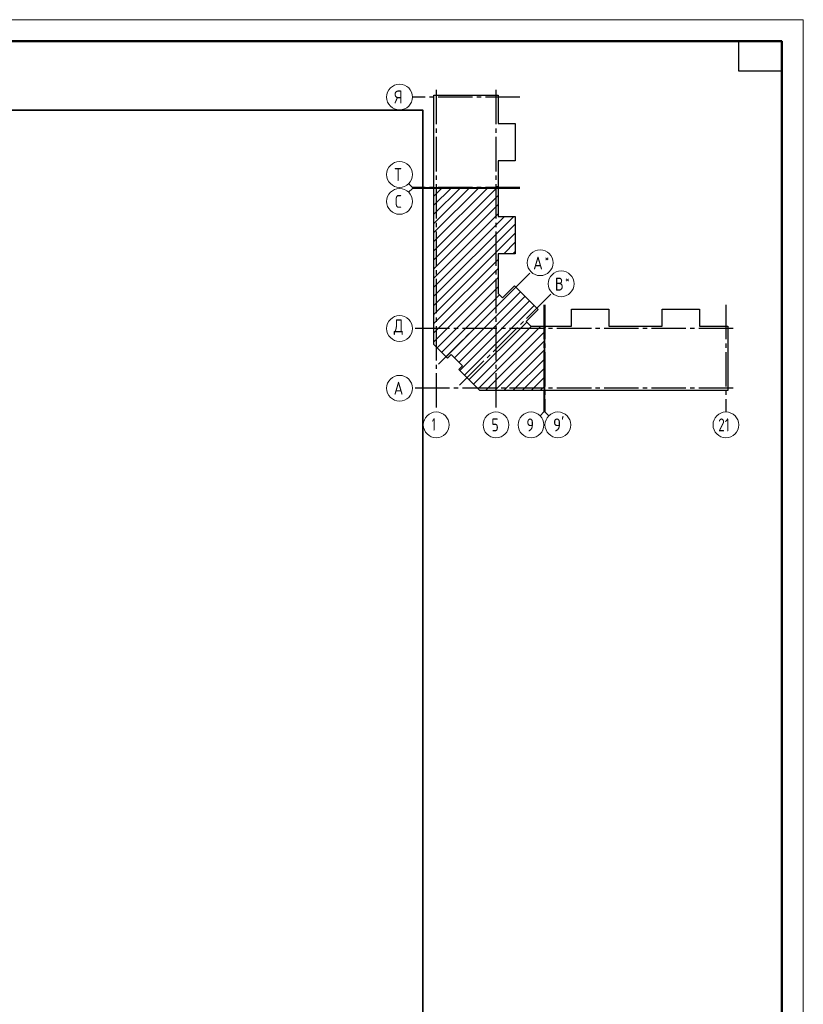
# Model space of a CAD drawing. Header units: millimetres. Extents: x 0 to 43617, y 0 to 59400.
# Tile 26 of 26: x 23774 to 42000, y 36483 to 59400. Entities that reach past the tile are written whole.
import ezdxf

# ---------------------------------------------------------------- set-up
doc = ezdxf.new("R2010")
doc.units = ezdxf.units.MM
doc.linetypes.add('______5', pattern=[1100, 800, -100, 100, -100])
doc.layers.add('Standard', color=7, linetype='Continuous', lineweight=25)
doc.layers.add('Оси', color=40, linetype='______5', lineweight=18)
doc.styles.add('ISOCPEUR', font='txt')

msp = doc.modelspace()

# ---------------------------------------------------------------- linework, layer by layer
at = {"layer": 'Standard', "color": 7, "linetype": 'Continuous', "lineweight": 13, "transparency": 33554687}
for p, q in [((32909, 55496), (32821, 55584)), ((32909, 55471), (32821, 55383)), ((32909, 55496), (33409, 55496)), ((32909, 55471), (33409, 55471)), ((35967, 50269), (35967, 50769)), ((35992, 50269), (35992, 50769)), ((35967, 50269), (35879, 50181)), ((35992, 50269), (36080, 50181))]:
    msp.add_line(p, q, dxfattribs=at)
at = {"layer": 'Standard', "color": 7, "linetype": 'Continuous', "lineweight": 35, "transparency": 33554687}
for p, q in [((33409, 54235), (34655, 55481)), ((33409, 54660), (34230, 55481)), ((33409, 55084), (33806, 55481)), ((33409, 54023), (34867, 55481)), ((33409, 54448), (34442, 55481)), ((33409, 54872), (34018, 55481)), ((33409, 55296), (33594, 55481)), ((33409, 53811), (34905, 55307)), ((33409, 53599), (34905, 55095)), ((33409, 53387), (34905, 54883)), ((33409, 52963), (35264, 54818)), ((33409, 53175), (35052, 54818)), ((33409, 52751), (35302, 54644)), ((33409, 52538), (35302, 54431)), ((35033, 53950), (35302, 54219)), ((35245, 53950), (35302, 54007)), ((33409, 52326), (34905, 53822)), ((33409, 52114), (34905, 53610)), ((33409, 51902), (34905, 53398)), ((33484, 51764), (34905, 53186)), ((33696, 51552), (35317, 53174)), ((33590, 51658), (34930, 52999)), ((33887, 51531), (35423, 53068)), ((33993, 51425), (35529, 52962)), ((34014, 51234), (35635, 52856)), ((34120, 51128), (35741, 52750)), ((34226, 51022), (35567, 52363)), ((34332, 50916), (35681, 52265)), ((34438, 50810), (35893, 52265)), ((34609, 50769), (35977, 52137)), ((34822, 50769), (35977, 51924)), ((35034, 50769), (35977, 51712)), ((35246, 50769), (35977, 51500)), ((35458, 50769), (35977, 51288)), ((35670, 50769), (35977, 51076)), ((35882, 50769), (35977, 50864))]:
    msp.add_line(p, q, dxfattribs=at)
at = {"layer": 'Standard', "color": 7, "linetype": 'Continuous', "lineweight": 13, "transparency": 33554687}
msp.add_lwpolyline([(0, 0), (42000, 0), (42000, 59400), (0, 59400), (0, 0)], close=True, dxfattribs=at)
at = {"layer": 'Standard', "color": 7, "linetype": 'Continuous', "lineweight": 50, "transparency": 33554687}
msp.add_lwpolyline([(2000, 58900), (41500, 58900), (41500, 500), (2000, 500), (2000, 58900)], close=True, dxfattribs=at)
at = {"layer": 'Standard', "color": 7, "linetype": 'Continuous', "lineweight": 25, "transparency": 33554687}
msp.add_lwpolyline([(41500, 58900), (41500, 58200), (40500, 58200), (40500, 58900), (41500, 58900)], close=True, dxfattribs=at)
for points in [[(33409, 55486), (33409, 57643), (34905, 57643), (34905, 56982), (35302, 56982), (35302, 56114), (34905, 56114), (34905, 55486), (34887, 55486), (34887, 55506), (34872, 55506), (34872, 55486), (33409, 55486)], [(33409, 52026), (33409, 55481), (33547, 55481), (33547, 55461), (33562, 55461), (33562, 55481), (34905, 55481), (34905, 54818), (35302, 54818), (35302, 53950), (34905, 53950), (34905, 53024), (35003, 52926), (35284, 53207), (35833, 52658), (35552, 52377), (35664, 52265), (35977, 52265), (35977, 50769), (34479, 50769), (33991, 51257), (34076, 51342), (33808, 51610), (33723, 51525), (33409, 51839), (33409, 52026)], [(35982, 50769), (35982, 52232), (36002, 52232), (36002, 52247), (35982, 52247), (35982, 52265), (36610, 52265), (36610, 52662), (37478, 52662), (37478, 52265), (38096, 52265), (38714, 52265), (38714, 52662), (39582, 52662), (39582, 52265), (40243, 52265), (40243, 50769), (38096, 50769), (35982, 50769)]]:
    msp.add_lwpolyline(points, dxfattribs=at)
at = {"layer": 'Standard', "color": 254, "linetype": 'Continuous', "lineweight": 35, "true_color": 0xc4c4ff, "transparency": 33554687}
msp.add_lwpolyline([(7324, 10030), (33149, 10030), (33149, 57295), (7324, 57295), (7324, 10030)], dxfattribs=at)
at = {"layer": 'Оси', "color": 8, "linetype": '______5', "lineweight": -3, "transparency": 33554687}
for p, q in [((33462, 57770), (33462, 50269)), ((34852, 57770), (34852, 50269)), ((35405, 57600), (32909, 57600)), ((35405, 55496), (32909, 55496)), ((35405, 55471), (32909, 55471)), ((33517, 51381), (35667, 53531)), ((34007, 50891), (36157, 53041)), ((35967, 52765), (35967, 50269)), ((35992, 52765), (35992, 50269)), ((40200, 52765), (40200, 50269)), ((40370, 52212), (32909, 52212)), ((40370, 52212), (32909, 52212)), ((40370, 50822), (32909, 50822))]:
    msp.add_line(p, q, dxfattribs=at)
at = {"layer": 'Оси', "color": 7, "linetype": 'Continuous', "lineweight": 13, "transparency": 33554687}
for centre in [(32609, 57600), (32609, 55796), (32609, 55171), (35879, 53743), (36369, 53253), (32609, 52212), (32609, 52212), (32609, 50822), (33462, 49969), (34852, 49969), (35667, 49969), (36292, 49969), (40200, 49969)]:
    msp.add_circle(centre, 300, dxfattribs=at)

# ---------------------------------------------------------------- texts
at = {"layer": 'Standard', "color": 7, "linetype": 'Continuous', "lineweight": 25, "transparency": 33554687, "insert": (40020, 49819), "char_height": 300, "width": 472.29, "attachment_point": 7, "style": 'ISOCPEUR'}
msp.add_mtext('\\W0.75;21', dxfattribs=at)
at = {"layer": 'Оси', "color": 7, "linetype": 'Continuous', "lineweight": 25, "transparency": 33554687, "attachment_point": 7, "style": 'ISOCPEUR'}
for s, insert, char_height, width in [('\\W0.80;Я', (32489, 57450), 300, 359.84), ('\\W0.80;Т', (32489, 55646), 300, 359.84), ('\\W0.78;С', (32504, 55021), 300, 326.41), ('\\W0.82;А', (35718, 53586), 300, 392.64), ('\\W0.80;*', (35988, 53761), 180, 215.89), ('\\W0.80;*', (36463, 53271), 180, 215.89), ('\\W0.80;В', (36223, 53096), 300, 359.83), ('\\W0.82;Д', (32474, 52062), 300, 392.64), ('\\W0.82;А', (32474, 50672), 300, 392.64), ('\\W0.56;1', (33362, 49829), 300, 233.32), ('\\W0.78;5', (34747, 49819), 300, 326.41), ('\\W0.78;9', (35562, 49819), 300, 326.41), ("\\W0.84;9'", (36180, 49819), 300, 440.65)]:
    msp.add_mtext(s, dxfattribs=dict(at, insert=insert, char_height=char_height, width=width))

doc.saveas('drawing.dxf')
